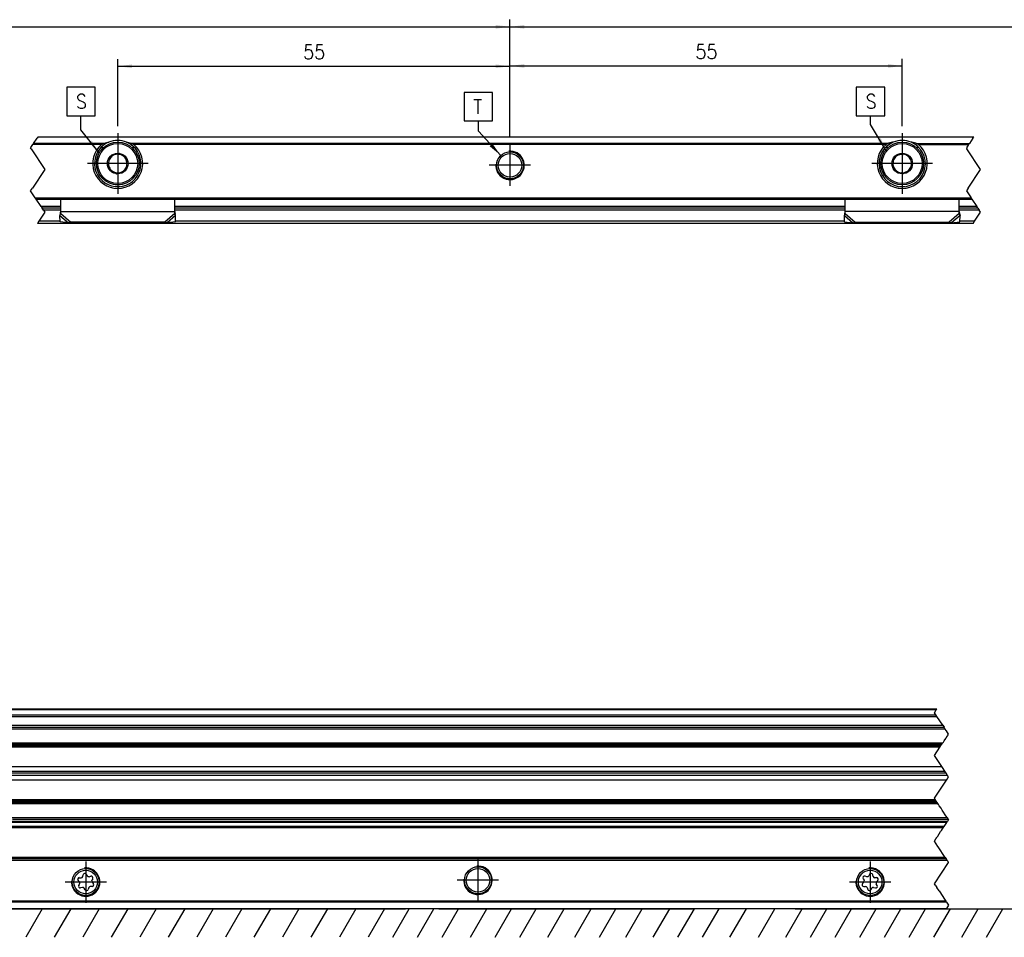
# Model space of a CAD drawing. Header units: millimetres. Extents: x -418 to 1275, y -151 to 443.
# Tile 28 of 47: x -32 to 106, y 151 to 279. Entities that reach past the tile are written whole.
import ezdxf

# ---------------------------------------------------------------- set-up
doc = ezdxf.new("R2010")
doc.units = ezdxf.units.MM
doc.linetypes.add('DOT_CENTER', pattern=[14, 12, -1, 0, -1])
doc.layers.add('1', color=7, linetype='Continuous')
doc.styles.add('CONVERTER_12', font='txt.shx', dxfattribs={"width": 0.9})
doc.dimstyles.new('ME10_DIM_41', dxfattribs={"dimtxt": 2, "dimasz": 2, "dimexe": 1, "dimexo": 1, "dimgap": 1, "dimtad": 1, "dimdsep": 46, "dimtxsty": 'CONVERTER_12', "dimsah": 1, "dimcen": 0.09, "dimclrd": 2, "dimclre": 2, "dimclrt": 2, "dimadec": 0, "dimazin": 0, "dimtfac": 1, "dimtdec": 4, "dimtix": 1, "dimtmove": 0, "dimatfit": 3, "dimfxl": 1, "dimtolj": 1, "dimtzin": 0, "dimarcsym": 0})
doc.dimstyles.new('ME10_DIM_42', dxfattribs={"dimtxt": 2, "dimasz": 2, "dimexe": 1, "dimexo": 1, "dimgap": 1, "dimtad": 1, "dimdsep": 46, "dimtxsty": 'CONVERTER_12', "dimsah": 1, "dimcen": 0.09, "dimclrd": 2, "dimclre": 2, "dimclrt": 2, "dimadec": 0, "dimazin": 0, "dimtfac": 1, "dimtdec": 4, "dimtix": 1, "dimtmove": 0, "dimatfit": 3, "dimfxl": 1, "dimtolj": 1, "dimtzin": 0, "dimarcsym": 0})
doc.dimstyles.new('ME10_DIM_43', dxfattribs={"dimtxt": 2, "dimasz": 2, "dimexe": 1, "dimexo": 1, "dimgap": 1, "dimtad": 1, "dimdsep": 46, "dimtxsty": 'CONVERTER_12', "dimsah": 1, "dimcen": 0.09, "dimclrd": 2, "dimclre": 2, "dimclrt": 2, "dimadec": 0, "dimazin": 0, "dimtfac": 1, "dimtdec": 4, "dimtix": 1, "dimtmove": 0, "dimatfit": 3, "dimfxl": 1, "dimtolj": 1, "dimtzin": 0, "dimarcsym": 0})
doc.dimstyles.new('ME10_DIM_46', dxfattribs={"dimtxt": 2, "dimasz": 2, "dimexe": 1, "dimexo": 1, "dimgap": 1, "dimtad": 1, "dimdsep": 46, "dimtxsty": 'CONVERTER_12', "dimsah": 1, "dimcen": 0.09, "dimclrd": 2, "dimclre": 2, "dimclrt": 2, "dimadec": 0, "dimazin": 0, "dimtfac": 1, "dimtdec": 4, "dimtix": 1, "dimtmove": 0, "dimatfit": 3, "dimfxl": 1, "dimtolj": 1, "dimtzin": 0, "dimarcsym": 0})
doc.dimstyles.get("Standard").update_dxf_attribs({"dimtxt": 0.18, "dimasz": 0.18, "dimexe": 0.18, "dimexo": 0.0625, "dimgap": 0.09, "dimtad": 0, "dimtih": 1, "dimtoh": 1, "dimdec": 4, "dimzin": 0, "dimdsep": 46, "dimtxsty": 'Standard', "dimcen": 0.09, "dimadec": 0, "dimazin": 0, "dimtfac": 1, "dimtdec": 4, "dimtofl": 0, "dimtmove": 0, "dimatfit": 3, "dimfxl": 1, "dimtolj": 1, "dimtzin": 0, "dimarcsym": 0})

# ---------------------------------------------------------------- blocks, each defined once
blk = doc.blocks.new('REGLA_SV2-570__7', base_point=(-194.89, 164.79))
at = {"color": 3, "linetype": 'Continuous'}
for p, q in [((96.88, 182.69), (-34.34, 182.69)), ((-34.39, 181.97), (96.82, 181.97)), ((-34.27, 181.78), (96.95, 181.78)), ((-33.44, 180.53), (97.78, 180.53)), ((-33.11, 180.04), (98.1, 180.04)), ((97.4, 177.48), (-33.81, 177.48)), ((-33.68, 177.67), (97.53, 177.67)), ((97.77, 178.02), (-33.45, 178.02)), ((-34.48, 170.1), (96.74, 170.1)), ((96.87, 169.9), (-34.35, 169.9)), ((-34.12, 169.55), (97.1, 169.55)), ((98.45, 167.53), (-32.77, 167.53)), ((98.45, 167.04), (-32.77, 167.04))]:
    blk.add_line(p, q, dxfattribs=at)
at = {"color": 7, "linetype": 'Continuous'}
for p, q in [((96.94, 182.79), (-34.27, 182.79)), ((-33.25, 180.24), (97.97, 180.24)), ((97.63, 177.82), (-33.59, 177.82)), ((-33.57, 174.74), (97.64, 174.74)), ((-33.13, 174.08), (98.08, 174.08)), ((98.28, 173.79), (-32.94, 173.79)), ((98.31, 172.84), (-32.91, 172.84)), ((98.47, 173.5), (-32.75, 173.5)), ((-34.25, 169.75), (96.97, 169.75)), ((98.58, 167.33), (-32.64, 167.33))]:
    blk.add_line(p, q, dxfattribs=at)
at = {"color": 2, "linetype": 'DOT_CENTER'}
for p, q in [((96.61, 182.29), (96.88, 182.69)), ((96.82, 181.97), (96.61, 182.29)), ((96.88, 182.69), (96.94, 182.79)), ((96.95, 181.78), (96.82, 181.97)), ((97.78, 180.53), (96.95, 181.78)), ((97.78, 180.53), (97.97, 180.24)), ((98.1, 180.04), (97.97, 180.24)), ((98.31, 179.74), (98.1, 180.04)), ((98.61, 179.29), (98.31, 179.74)), ((97.77, 178.02), (97.87, 178.18)), ((97.87, 178.18), (97.97, 178.33)), ((97.97, 178.33), (98.21, 178.69)), ((98.21, 178.69), (98.26, 178.76)), ((98.26, 178.76), (98.39, 178.95)), ((98.39, 178.95), (98.44, 179.04)), ((98.44, 179.04), (98.47, 179.07)), ((98.47, 179.07), (98.61, 179.29)), ((96.61, 176.29), (97.4, 177.48)), ((97.4, 177.48), (97.53, 177.67)), ((97.53, 177.67), (97.63, 177.82)), ((97.63, 177.82), (97.68, 177.89)), ((97.68, 177.89), (97.77, 178.02)), ((97.64, 174.74), (96.61, 176.29)), ((97.74, 174.59), (97.64, 174.74)), ((98.08, 174.08), (97.74, 174.59)), ((98.28, 173.79), (98.08, 174.08)), ((96.61, 170.29), (98.31, 172.84)), ((98.47, 173.5), (98.28, 173.79)), ((98.31, 172.84), (98.41, 172.99)), ((98.41, 172.99), (98.61, 173.29)), ((98.61, 173.29), (98.47, 173.5)), ((96.74, 170.1), (96.61, 170.29)), ((96.87, 169.9), (96.74, 170.1)), ((96.97, 169.75), (96.87, 169.9)), ((97.01, 169.68), (96.97, 169.75)), ((97.1, 169.55), (97.01, 169.68)), ((97.2, 169.4), (97.1, 169.55)), ((97.3, 169.24), (97.2, 169.4)), ((97.55, 168.88), (97.3, 169.24)), ((97.6, 168.81), (97.55, 168.88)), ((97.72, 168.62), (97.6, 168.81)), ((97.8, 168.5), (97.72, 168.62)), ((98.24, 167.84), (97.8, 168.5)), ((98.45, 167.53), (98.24, 167.84)), ((98.58, 167.33), (98.45, 167.53)), ((98.61, 167.29), (98.45, 167.04)), ((98.58, 167.33), (98.61, 167.29)), ((97.49, 165.61), (97.61, 165.79)), ((97.61, 165.79), (97.85, 166.14)), ((97.85, 166.14), (97.97, 166.32)), ((97.97, 166.32), (98.36, 166.91)), ((98.36, 166.91), (98.37, 166.93)), ((98.37, 166.93), (98.45, 167.04)), ((96.94, 164.79), (97.01, 164.89)), ((97.01, 164.89), (97.08, 164.99)), ((97.08, 164.99), (97.49, 165.61))]:
    blk.add_line(p, q, dxfattribs=at)
blk = doc.blocks.new('SOPORTE_SV2__8', base_point=(-197.89, 154.79))
at = {"color": 3, "linetype": 'Continuous'}
for p, q in [((97.85, 166.14), (-33.37, 166.14)), ((97.97, 166.32), (-33.25, 166.32)), ((98.36, 166.91), (-32.86, 166.91)), ((98.14, 161.99), (-33.07, 161.99)), ((-32.81, 161.59), (98.41, 161.59)), ((98.22, 155.87), (-33, 155.87)), ((98.32, 155.73), (-32.9, 155.73)), ((-32.9, 154.85), (98.32, 154.85))]:
    blk.add_line(p, q, dxfattribs=at)
at = {"color": 7, "linetype": 'Continuous'}
for p, q in [((98.37, 166.93), (-32.85, 166.93)), ((98.28, 161.79), (-32.94, 161.79)), ((-23.29, 159.15), (-23.03, 159.15)), ((-22.81, 159.32), (-22.73, 159.57)), ((-22.31, 159.62), (-22.18, 159.4)), ((-21.92, 159.29), (-21.66, 159.35)), ((-21.41, 159.01), (-21.54, 158.78)), ((86.63, 159.01), (86.76, 158.78)), ((87.15, 159.29), (86.89, 159.35)), ((87.53, 159.62), (87.41, 159.4)), ((88.03, 159.32), (87.96, 159.57)), ((88.52, 159.15), (88.25, 159.15)), ((-23.27, 158.56), (-23.46, 158.75)), ((-23.37, 158.06), (-23.24, 158.29)), ((-22.85, 157.78), (-23.11, 157.72)), ((-22.46, 157.45), (-22.6, 157.68)), ((-21.97, 157.76), (-22.04, 157.5)), ((-21.48, 157.93), (-21.75, 157.92)), ((-21.5, 158.51), (-21.32, 158.32)), ((86.73, 158.51), (86.54, 158.32)), ((86.71, 157.93), (86.97, 157.92)), ((87.19, 157.76), (87.27, 157.5)), ((87.69, 157.45), (87.82, 157.68)), ((88.08, 157.78), (88.34, 157.72)), ((88.59, 158.06), (88.46, 158.29)), ((88.5, 158.56), (88.68, 158.75)), ((98.28, 154.79), (-32.94, 154.79))]:
    blk.add_line(p, q, dxfattribs=at)
at = {"color": 2, "linetype": 'DOT_CENTER'}
for p, q in [((97.49, 165.61), (97.61, 165.79)), ((97.61, 165.79), (97.85, 166.14)), ((97.85, 166.14), (97.97, 166.32)), ((97.97, 166.32), (98.36, 166.91)), ((98.36, 166.91), (98.37, 166.93)), ((96.61, 164.29), (96.81, 164.59)), ((96.81, 164.59), (96.94, 164.79)), ((96.94, 164.79), (97.01, 164.89)), ((97.01, 164.89), (97.08, 164.99)), ((97.08, 164.99), (97.49, 165.61)), ((97.11, 163.54), (96.61, 164.29)), ((97.16, 163.46), (97.11, 163.54)), ((98.14, 161.99), (97.16, 163.46)), ((98.14, 161.99), (98.28, 161.79)), ((98.41, 161.59), (98.28, 161.79)), ((98.41, 161.59), (98.51, 161.44)), ((96.61, 158.29), (98.61, 161.29)), ((98.59, 161.31), (98.51, 161.44)), ((98.61, 161.29), (98.59, 161.31)), ((96.81, 157.99), (96.61, 158.29)), ((96.81, 157.99), (96.94, 157.79)), ((97.28, 157.29), (96.94, 157.79)), ((97.28, 157.29), (97.81, 156.49)), ((97.81, 156.49), (97.94, 156.29)), ((97.94, 156.29), (98.22, 155.87)), ((98.32, 155.73), (98.22, 155.87)), ((98.28, 154.79), (98.32, 154.85)), ((98.32, 155.73), (98.61, 155.29)), ((98.61, 155.29), (98.32, 154.85))]:
    blk.add_line(p, q, dxfattribs=at)
at = {"color": 7, "linetype": 'Continuous'}
for centre, radius in [((-22.39, 158.54), 1.9), ((-22.39, 158.54), 1.65), ((32.61, 158.79), 1.9), ((32.61, 158.79), 1.65), ((87.61, 158.54), 1.9), ((87.61, 158.54), 1.65)]:
    blk.add_circle(centre, radius, dxfattribs=at)
for centre, start, end in [((-23.29, 158.92), 90.5656, 223.8716), ((-23.03, 159.38), 270.5656, 343.8716), ((-22.51, 159.51), 30.1519, 163.8716), ((-21.98, 159.52), 210.1519, 283.4579), ((-21.61, 159.13), 330.5656, 103.4579), ((-21.33, 158.67), 150.5656, 223.8716), ((86.83, 159.13), 76.5421, 209.4344), ((86.56, 158.67), 316.1284, 29.4344), ((87.2, 159.52), 256.5421, 329.8481), ((87.74, 159.51), 16.1284, 149.8481), ((88.26, 159.38), 196.1284, 269.4344), ((88.51, 158.92), 316.1284, 89.4344), ((-23.17, 157.95), 150.5656, 283.8716), ((-23.44, 158.4), 330.5656, 43.8716), ((-22.8, 157.56), 30.5656, 103.8716), ((-22.26, 157.57), 210.5656, 343.8706), ((-21.74, 157.69), 90.5656, 163.8706), ((-21.49, 158.16), 270.5656, 43.8716), ((86.71, 158.16), 136.1284, 269.4344), ((86.97, 157.69), 16.1294, 89.4344), ((87.49, 157.57), 196.1294, 329.4344), ((88.02, 157.56), 76.1284, 149.4344), ((88.39, 157.95), 256.1284, 29.4344), ((88.67, 158.4), 136.1284, 209.4344)]:
    blk.add_arc(centre, 0.233, start, end, dxfattribs=at)
at = {"layer": '1', "color": 2, "linetype": 'DOT_CENTER'}
for p, q in [((32.61, 161.69), (32.61, 155.89)), ((-22.39, 161.44), (-22.39, 155.64)), ((87.61, 161.44), (87.61, 155.64)), ((35.51, 158.79), (29.71, 158.79)), ((-19.49, 158.54), (-25.29, 158.54)), ((90.51, 158.54), (84.71, 158.54))]:
    blk.add_line(p, q, dxfattribs=at)
at = {"layer": '1', "color": 30, "linetype": 'Continuous'}
for centre in [(-22.39, 158.54), (32.61, 158.79), (87.61, 158.54)]:
    blk.add_arc(centre, 2, 175, 95, dxfattribs=at)
blk = doc.blocks.new('REGLA_SV2-570mm__10', base_point=(-197.89, 154.79))
for name, p in [('REGLA_SV2-570__7', (-194.89, 164.79)), ('SOPORTE_SV2__8', (-197.89, 154.79))]:
    blk.add_blockref(name, p)
blk = doc.blocks.new('Bottom1', base_point=(-110.388, 168.787))
at = {"layer": '1', "color": 2, "linetype": 'Continuous'}
for p, q in [((-240.493, 154.787), (22.457, 154.787)), ((-28.493, 154.787), (-30.803, 150.787)), ((-24.493, 154.787), (-26.803, 150.787)), ((-20.493, 154.787), (-22.803, 150.787)), ((-16.493, 154.787), (-18.803, 150.787)), ((-12.493, 154.787), (-14.803, 150.787)), ((-8.493, 154.787), (-10.803, 150.787)), ((-4.493, 154.787), (-6.803, 150.787)), ((-0.493, 154.787), (-2.803, 150.787)), ((3.507, 154.787), (1.197, 150.787)), ((7.507, 154.787), (5.197, 150.787)), ((11.507, 154.787), (9.197, 150.787)), ((15.507, 154.787), (13.197, 150.787)), ((19.507, 154.787), (17.197, 150.787)), ((20.657, 150.787), (22.967, 154.787)), ((24.117, 150.787), (26.427, 154.787)), ((27.112, 154.787), (62.963, 154.787)), ((27.577, 150.787), (29.887, 154.787)), ((31.566, 150.787), (33.875, 154.787)), ((35.026, 150.787), (37.335, 154.787)), ((38.486, 150.787), (40.795, 154.787)), ((42.4, 150.787), (44.709, 154.787)), ((46.184, 150.787), (48.494, 154.787)), ((49.644, 150.787), (51.954, 154.787)), ((53.352, 150.787), (55.661, 154.787)), ((57.193, 150.787), (59.503, 154.787)), ((60.653, 150.787), (62.963, 154.787)), ((64.113, 150.787), (66.423, 154.787)), ((67.954, 150.787), (70.264, 154.787)), ((71.942, 150.787), (74.252, 154.787)), ((75.784, 150.787), (78.093, 154.787)), ((77.112, 154.787), (116.889, 154.787)), ((79.244, 150.787), (81.553, 154.787)), ((82.704, 150.787), (85.013, 154.787)), ((86.164, 150.787), (88.473, 154.787)), ((89.624, 150.787), (91.933, 154.787)), ((93.084, 150.787), (95.393, 154.787)), ((96.544, 150.787), (98.853, 154.787)), ((100.458, 150.787), (102.767, 154.787)), ((103.918, 150.787), (106.227, 154.787))]:
    blk.add_line(p, q, dxfattribs=at)
blk.add_blockref('REGLA_SV2-570mm__10', (-197.888, 154.787))
blk = doc.blocks.new('SOPORTE_SV2__22', base_point=(-193.4, 250.93))
at = {"color": 2, "linetype": 'DOT_CENTER'}
for p, q in [((-29.7, 262.13), (-29.21, 262.87)), ((-29.11, 263.01), (-29.21, 262.87)), ((-29.07, 263.07), (-29.11, 263.01)), ((102.01, 262.87), (101.52, 262.13)), ((102.01, 262.87), (102.11, 263.01)), ((102.11, 263.01), (102.14, 263.07)), ((-30.12, 261.5), (-30.07, 261.57)), ((-30.03, 261.37), (-30.12, 261.5)), ((-30.07, 261.57), (-29.79, 261.99)), ((-30.03, 261.37), (-28.12, 258.5)), ((-29.7, 262.13), (-29.79, 261.99)), ((101.42, 261.99), (101.1, 261.5)), ((101.1, 261.5), (101.18, 261.37)), ((103.1, 258.5), (101.18, 261.37)), ((101.42, 261.99), (101.52, 262.13)), ((-28.12, 258.5), (-29.87, 255.87)), ((101.34, 255.87), (103.1, 258.5)), ((-30.12, 255.5), (-29.87, 255.87)), ((-29.47, 254.52), (-30.12, 255.5)), ((101.34, 255.87), (101.1, 255.5)), ((101.1, 255.5), (101.75, 254.52)), ((-29.33, 254.32), (-29.47, 254.52)), ((-28.63, 253.27), (-29.33, 254.32)), ((101.75, 254.52), (101.88, 254.32)), ((101.88, 254.32), (102.58, 253.27)), ((-28.63, 253.27), (-28.5, 253.07)), ((-28.31, 252.78), (-28.5, 253.07)), ((-28.31, 252.78), (-28.12, 252.5)), ((102.72, 253.07), (102.58, 253.27)), ((102.72, 253.07), (102.91, 252.78)), ((103.1, 252.5), (102.91, 252.78)), ((-28.12, 252.5), (-28.98, 251.22)), ((102.24, 251.22), (103.1, 252.5)), ((-28.98, 251.22), (-29.17, 250.93)), ((102.05, 250.93), (102.24, 251.22))]:
    blk.add_line(p, q, dxfattribs=at)
at = {"color": 3, "linetype": 'Continuous'}
for p, q in [((102.11, 263.01), (-29.11, 263.01)), ((-20.17, 261.99), (-29.79, 261.99)), ((-19.89, 262.13), (-29.7, 262.13)), ((90.11, 262.13), (-15.91, 262.13)), ((89.83, 261.99), (-15.63, 261.99)), ((94.09, 262.13), (101.52, 262.13)), ((94.37, 261.99), (101.42, 261.99)), ((-17.54, 256.09), (-18.26, 256.09)), ((91.74, 256.09), (92.46, 256.09)), ((-29.47, 254.52), (101.75, 254.52)), ((-25.9, 253.27), (-28.63, 253.27)), ((-25.9, 252.78), (-28.31, 252.78)), ((84.1, 253.27), (-9.9, 253.27)), ((84.1, 252.78), (-9.9, 252.78)), ((102.58, 253.27), (100.1, 253.27)), ((102.91, 252.78), (100.1, 252.78)), ((-26.01, 252.03), (-24.82, 251.01)), ((-25.9, 252.58), (-9.9, 252.58)), ((-25.9, 252.29), (-24.49, 251.08)), ((-9.9, 252.29), (-11.31, 251.08)), ((-9.79, 252.03), (-10.98, 251.01)), ((83.99, 252.03), (85.18, 251.01)), ((100.1, 252.58), (84.1, 252.58)), ((84.1, 252.29), (85.51, 251.08)), ((100.1, 252.29), (98.69, 251.08)), ((100.21, 252.03), (99.02, 251.01)), ((-25.99, 251.22), (-28.98, 251.22)), ((84.01, 251.22), (-9.81, 251.22)), ((102.24, 251.22), (100.19, 251.22))]:
    blk.add_line(p, q, dxfattribs=at)
at = {"color": 7, "linetype": 'Continuous'}
for p, q in [((-29.07, 263.07), (102.14, 263.07)), ((-20.25, 261.57), (-19.89, 261.57)), ((-15.91, 261.57), (-15.55, 261.57)), ((90.11, 261.57), (89.75, 261.57)), ((94.45, 261.57), (94.09, 261.57)), ((-19.05, 260.19), (-19.1, 259.83)), ((-18.71, 260.33), (-19.05, 260.19)), ((-17.72, 260.75), (-18.05, 260.61)), ((-17.43, 260.53), (-17.72, 260.75)), ((-16.57, 259.88), (-16.86, 260.1)), ((-16.62, 259.52), (-16.57, 259.88)), ((90.77, 259.88), (91.06, 260.1)), ((90.82, 259.52), (90.77, 259.88)), ((91.63, 260.53), (91.92, 260.75)), ((91.92, 260.75), (92.25, 260.61)), ((92.91, 260.33), (93.25, 260.19)), ((93.25, 260.19), (93.3, 259.83)), ((-19.18, 259.12), (-19.23, 258.76)), ((-19.23, 258.76), (-18.94, 258.54)), ((-17.09, 258.31), (-16.75, 258.45)), ((-16.75, 258.45), (-16.7, 258.81)), ((90.95, 258.45), (90.9, 258.81)), ((91.29, 258.31), (90.95, 258.45)), ((93.43, 258.76), (93.14, 258.54)), ((93.38, 259.12), (93.43, 258.76)), ((-18.37, 258.11), (-18.08, 257.89)), ((-18.08, 257.89), (-17.75, 258.03)), ((92.28, 257.89), (91.95, 258.03)), ((92.57, 258.11), (92.28, 257.89)), ((-29.33, 254.32), (101.88, 254.32)), ((-25.9, 252.6), (-25.9, 254.32)), ((-9.9, 252.6), (-9.9, 254.32)), ((84.1, 252.6), (84.1, 254.32)), ((100.1, 252.6), (100.1, 254.32)), ((-25.9, 253.07), (-28.5, 253.07)), ((84.1, 253.07), (-9.9, 253.07)), ((102.72, 253.07), (100.1, 253.07)), ((-25.96, 252.2), (-26.01, 252.03)), ((-25.99, 251.14), (-26.01, 252.03)), ((-25.9, 252.58), (-25.9, 252.6)), ((-25.9, 252.29), (-25.9, 252.58)), ((-9.9, 252.58), (-9.9, 252.6)), ((-9.9, 252.29), (-9.9, 252.58)), ((-9.79, 252.03), (-9.84, 252.2)), ((-9.81, 251.14), (-9.79, 252.03)), ((83.99, 252.03), (84.04, 252.2)), ((84.01, 251.14), (83.99, 252.03)), ((84.1, 252.58), (84.1, 252.6)), ((84.1, 252.29), (84.1, 252.58)), ((100.1, 252.58), (100.1, 252.6)), ((100.1, 252.29), (100.1, 252.58)), ((100.16, 252.2), (100.21, 252.03)), ((100.19, 251.14), (100.21, 252.03)), ((102.05, 250.93), (-29.17, 250.93)), ((-24.82, 251.01), (-25.99, 251.14)), ((-11.31, 251.08), (-24.49, 251.08)), ((-9.81, 251.14), (-10.98, 251.01)), ((84.01, 251.14), (85.18, 251.01)), ((85.51, 251.08), (98.69, 251.08)), ((99.02, 251.01), (100.19, 251.14))]:
    blk.add_line(p, q, dxfattribs=at)
for centre, radius in [((-17.9, 259.32), 3), ((37.1, 259.07), 1.9), ((92.1, 259.32), 3), ((-17.9, 259.32), 1.45), ((37.1, 259.07), 1.65), ((92.1, 259.32), 1.45), ((-17.9, 259.32), 0.05), ((92.1, 259.32), 0.05)]:
    blk.add_circle(centre, radius, dxfattribs=at)
at = {"color": 3, "linetype": 'Continuous'}
for centre in [(-17.9, 259.32), (92.1, 259.32)]:
    blk.add_circle(centre, 2.8, dxfattribs=at)
at = {"color": 7, "linetype": 'Continuous'}
for centre, radius, start, end in [((-17.9, 259.32), 3.25, 67.3801, 112.6199), ((92.1, 259.32), 3.25, 67.3801, 112.6199), ((-17.9, 259.32), 3.5, 130.3552, 49.6448), ((-17.9, 259.32), 3.25, 136.2373, 67.3801), ((-17.9, 259.32), 3.25, 112.6199, 136.2373), ((92.1, 259.32), 3.5, 130.3552, 49.6448), ((92.1, 259.32), 3.25, 112.6199, 67.3801), ((-17.9, 259.32), 1.3, 156.839, 188.7237), ((-17.9, 259.32), 1.3, 128.7237, 156.839), ((-17.9, 259.32), 1.3, 96.839, 128.7237), ((-17.9, 259.32), 1.3, 68.7237, 96.839), ((-17.9, 259.32), 1.3, 36.839, 68.7237), ((-17.9, 259.32), 1.3, 8.7237, 36.839), ((92.1, 259.32), 1.3, 143.161, 171.2763), ((92.1, 259.32), 1.3, 111.2763, 143.161), ((92.1, 259.32), 1.3, 83.161, 111.2763), ((92.1, 259.32), 1.3, 51.2763, 83.161), ((92.1, 259.32), 1.3, 23.161, 51.2763), ((92.1, 259.32), 1.3, 351.2763, 23.161), ((-17.9, 259.32), 1.3, 188.7237, 216.839), ((-17.9, 259.32), 1.3, 216.839, 248.7237), ((-17.9, 259.32), 1.3, 276.839, 308.7237), ((-17.9, 259.32), 1.3, 308.7237, 336.839), ((-17.9, 259.32), 1.3, 336.839, 8.7237), ((92.1, 259.32), 1.3, 171.2763, 203.161), ((92.1, 259.32), 1.3, 203.161, 231.2763), ((92.1, 259.32), 1.3, 231.2763, 263.161), ((92.1, 259.32), 1.3, 291.2763, 323.161), ((92.1, 259.32), 1.3, 323.161, 351.2763), ((-17.9, 259.32), 1.3, 248.7237, 276.839), ((92.1, 259.32), 1.3, 263.161, 291.2763)]:
    blk.add_arc(centre, radius, start, end, dxfattribs=at)
for points, knots in [([(-20.17, 261.99), (-20.15, 262), (-20.1, 262.03), (-20.03, 262.07), (-19.96, 262.11), (-19.91, 262.12), (-19.89, 262.13)], [0, 0, 0, 0, 0.0733847, 0.1584419, 0.2442581, 0.3132544, 0.3132544, 0.3132544, 0.3132544]), ([(-19.89, 262.13), (-19.83, 262.15), (-19.71, 262.19), (-19.52, 262.24), (-19.34, 262.28), (-19.21, 262.31), (-19.15, 262.32)], [0, 0, 0, 0, 0.1903327, 0.3787731, 0.5717998, 0.763547, 0.763547, 0.763547, 0.763547]), ([(-16.65, 262.32), (-16.59, 262.31), (-16.46, 262.28), (-16.28, 262.24), (-16.09, 262.19), (-15.97, 262.15), (-15.91, 262.13)], [0, 0, 0, 0, 0.1913805, 0.384016, 0.5730813, 0.7635471, 0.7635471, 0.7635471, 0.7635471]), ([(-15.91, 262.13), (-15.88, 262.12), (-15.83, 262.1), (-15.77, 262.08), (-15.73, 262.05), (-15.7, 262.03), (-15.66, 262.01), (-15.64, 262), (-15.63, 261.99)], [0, 0, 0, 0, 0.0898239, 0.1547798, 0.1981746, 0.2336504, 0.2787841, 0.3133313, 0.3133313, 0.3133313, 0.3133313]), ([(90.11, 262.13), (90.08, 262.12), (90.03, 262.1), (89.98, 262.08), (89.93, 262.05), (89.9, 262.03), (89.86, 262.01), (89.84, 262), (89.83, 261.99)], [0, 0, 0, 0, 0.0898239, 0.1547798, 0.1920059, 0.2336502, 0.2752944, 0.3133312, 0.3133312, 0.3133312, 0.3133312]), ([(90.85, 262.32), (90.79, 262.31), (90.66, 262.28), (90.48, 262.24), (90.29, 262.19), (90.17, 262.15), (90.11, 262.13)], [0, 0, 0, 0, 0.1915728, 0.384016, 0.5730799, 0.7635471, 0.7635471, 0.7635471, 0.7635471]), ([(94.09, 262.13), (94.03, 262.15), (93.91, 262.19), (93.72, 262.24), (93.54, 262.28), (93.41, 262.31), (93.35, 262.32)], [0, 0, 0, 0, 0.1903329, 0.3787731, 0.5718036, 0.763547, 0.763547, 0.763547, 0.763547]), ([(94.37, 261.99), (94.35, 262), (94.3, 262.03), (94.24, 262.07), (94.16, 262.1), (94.11, 262.12), (94.09, 262.13)], [0, 0, 0, 0, 0.0733847, 0.1584419, 0.2338389, 0.3132569, 0.3132569, 0.3132569, 0.3132569]), ([(-26.01, 252.03), (-26, 252.05), (-25.98, 252.09), (-25.95, 252.16), (-25.93, 252.22), (-25.91, 252.27), (-25.9, 252.29)], [0, 0, 0, 0, 0.0660342, 0.1356749, 0.2077706, 0.2833141, 0.2833141, 0.2833141, 0.2833141]), ([(-25.96, 252.2), (-25.95, 252.23), (-25.93, 252.3), (-25.92, 252.4), (-25.9, 252.5), (-25.9, 252.57), (-25.9, 252.6)], [0, 0, 0, 0, 0.1008027, 0.2105795, 0.3123659, 0.4089226, 0.4089226, 0.4089226, 0.4089226]), ([(-9.9, 252.6), (-9.9, 252.57), (-9.9, 252.5), (-9.88, 252.4), (-9.87, 252.3), (-9.85, 252.23), (-9.84, 252.2)], [0, 0, 0, 0, 0.0965567, 0.1983431, 0.3081199, 0.4089226, 0.4089226, 0.4089226, 0.4089226]), ([(-9.79, 252.03), (-9.8, 252.05), (-9.82, 252.09), (-9.85, 252.16), (-9.87, 252.22), (-9.89, 252.27), (-9.9, 252.29)], [0, 0, 0, 0, 0.0660342, 0.1356749, 0.2077706, 0.2833141, 0.2833141, 0.2833141, 0.2833141]), ([(83.99, 252.03), (84, 252.05), (84.02, 252.09), (84.05, 252.16), (84.07, 252.22), (84.09, 252.27), (84.1, 252.29)], [0, 0, 0, 0, 0.0660342, 0.1356749, 0.2077706, 0.2833141, 0.2833141, 0.2833141, 0.2833141]), ([(84.04, 252.2), (84.05, 252.23), (84.07, 252.3), (84.08, 252.4), (84.1, 252.51), (84.1, 252.57), (84.1, 252.6)], [0, 0, 0, 0, 0.1008027, 0.2105795, 0.3198852, 0.4089225, 0.4089225, 0.4089225, 0.4089225]), ([(100.1, 252.6), (100.1, 252.57), (100.1, 252.5), (100.12, 252.4), (100.13, 252.3), (100.15, 252.23), (100.16, 252.2)], [0, 0, 0, 0, 0.1026304, 0.1983419, 0.3081187, 0.4089214, 0.4089214, 0.4089214, 0.4089214]), ([(100.21, 252.03), (100.2, 252.05), (100.18, 252.09), (100.15, 252.16), (100.13, 252.22), (100.11, 252.27), (100.1, 252.29)], [0, 0, 0, 0, 0.0660342, 0.1356749, 0.2077706, 0.2833141, 0.2833141, 0.2833141, 0.2833141]), ([(-24.49, 251.08), (-24.51, 251.07), (-24.57, 251.06), (-24.65, 251.04), (-24.74, 251.02), (-24.79, 251.01), (-24.82, 251.01)], [0, 0, 0, 0, 0.0858283, 0.1715137, 0.2588192, 0.3386073, 0.3386073, 0.3386073, 0.3386073]), ([(-10.98, 251.01), (-11.01, 251.01), (-11.07, 251.02), (-11.15, 251.04), (-11.23, 251.06), (-11.29, 251.07), (-11.31, 251.08)], [0, 0, 0, 0, 0.083534, 0.1670936, 0.252779, 0.3386073, 0.3386073, 0.3386073, 0.3386073]), ([(85.18, 251.01), (85.21, 251.01), (85.27, 251.02), (85.35, 251.04), (85.43, 251.06), (85.49, 251.07), (85.51, 251.08)], [0, 0, 0, 0, 0.083534, 0.1670936, 0.2491987, 0.3386073, 0.3386073, 0.3386073, 0.3386073]), ([(98.69, 251.08), (98.71, 251.07), (98.77, 251.06), (98.85, 251.04), (98.94, 251.02), (98.99, 251.01), (99.02, 251.01)], [0, 0, 0, 0, 0.0858283, 0.1715137, 0.2588192, 0.3386073, 0.3386073, 0.3386073, 0.3386073])]:
    blk.add_open_spline(points, degree=3, knots=knots, dxfattribs=at)
at = {"layer": '1', "color": 2, "linetype": 'DOT_CENTER'}
for p, q in [((-17.9, 263.57), (-17.9, 255.07)), ((-17.9, 263.32), (-17.9, 255.32)), ((92.1, 263.57), (92.1, 255.07)), ((92.1, 263.32), (92.1, 255.32)), ((37.1, 261.97), (37.1, 256.17)), ((-13.65, 259.32), (-22.15, 259.32)), ((-13.9, 259.32), (-21.9, 259.32)), ((40, 259.07), (34.2, 259.07)), ((96.35, 259.32), (87.85, 259.32)), ((96.1, 259.32), (88.1, 259.32))]:
    blk.add_line(p, q, dxfattribs=at)
at = {"layer": '1', "color": 30, "linetype": 'Continuous'}
blk.add_arc((37.1, 259.07), 2, 175, 95, dxfattribs=at)
blk.add_arc((37.1, 259.07), 2, 175, 95, dxfattribs=at)
blk = doc.blocks.new('*D105')
at = {"layer": '1', "color": 2, "linetype": 'Continuous'}
for p, q in [((37.1, 262.97), (37.1, 279.49)), ((203.1, 264.57), (203.1, 279.49)), ((37.1, 278.49), (203.1, 278.49))]:
    blk.add_line(p, q, dxfattribs=at)
at = {"layer": '1', "color": 2}
for points in [[(39.1, 278.76), (39.1, 278.23), (37.1, 278.49)], [(201.1, 278.23), (201.1, 278.76), (203.1, 278.49)]]:
    blk.add_solid(points, dxfattribs=at)
at = {"layer": '1', "color": 2, "insert": (121.3, 279.49), "char_height": 2, "attachment_point": 7, "rotation": 0.0001, "line_spacing_factor": 0.60024, "style": 'CONVERTER_12'}
blk.add_mtext('275', dxfattribs=at)
blk = doc.blocks.new('*D106')
at = {"layer": '1', "color": 2, "linetype": 'Continuous'}
for p, q in [((37.1, 262.97), (37.1, 274.01)), ((92.1, 264.57), (92.1, 274.01)), ((37.1, 273.01), (92.1, 273.01))]:
    blk.add_line(p, q, dxfattribs=at)
at = {"layer": '1', "color": 2}
for points in [[(39.1, 273.27), (39.1, 272.74), (37.1, 273.01)], [(90.1, 272.74), (90.1, 273.27), (92.1, 273.01)]]:
    blk.add_solid(points, dxfattribs=at)
at = {"layer": '1', "color": 2, "insert": (63.1, 274.01), "char_height": 2, "attachment_point": 7, "rotation": 0.0001, "line_spacing_factor": 0.60024, "style": 'CONVERTER_12'}
blk.add_mtext('55', dxfattribs=at)
blk = doc.blocks.new('*D107')
at = {"layer": '1', "color": 2, "linetype": 'Continuous'}
for p, q in [((-130.9, 264.57), (-130.9, 279.5)), ((37.1, 262.97), (37.1, 279.5)), ((-130.9, 278.5), (37.1, 278.5))]:
    blk.add_line(p, q, dxfattribs=at)
at = {"layer": '1', "color": 2}
for points in [[(-128.9, 278.76), (-128.9, 278.23), (-130.9, 278.5)], [(35.1, 278.23), (35.1, 278.76), (37.1, 278.5)]]:
    blk.add_solid(points, dxfattribs=at)
at = {"layer": '1', "color": 2, "insert": (-54.12, 279.5), "char_height": 2, "attachment_point": 7, "rotation": 0.0001, "line_spacing_factor": 0.60024, "style": 'CONVERTER_12'}
blk.add_mtext('275', dxfattribs=at)
blk = doc.blocks.new('*D110')
at = {"layer": '1', "color": 2, "linetype": 'Continuous'}
for p, q in [((-17.9, 264.57), (-17.9, 273.96)), ((37.1, 262.97), (37.1, 273.96)), ((-17.9, 272.96), (37.1, 272.96))]:
    blk.add_line(p, q, dxfattribs=at)
at = {"layer": '1', "color": 2}
for points in [[(-15.9, 273.22), (-15.9, 272.7), (-17.9, 272.96)], [(35.1, 272.7), (35.1, 273.22), (37.1, 272.96)]]:
    blk.add_solid(points, dxfattribs=at)
at = {"layer": '1', "color": 2, "insert": (8.1, 273.96), "char_height": 2, "attachment_point": 7, "rotation": 0.0001, "line_spacing_factor": 0.60024, "style": 'CONVERTER_12'}
blk.add_mtext('55', dxfattribs=at)
blk = doc.blocks.new('Top1', base_point=(-105.9, 257))
at = {"layer": '1', "color": 2}
for points in [[(-25.057, 270.025), (-25.057, 266.025), (-21.057, 266.025), (-21.057, 270.025)], [(30.665, 269.286), (30.665, 265.286), (34.665, 265.286), (34.665, 269.286)], [(85.669, 270.025), (85.669, 266.025), (89.669, 266.025), (89.669, 270.025)]]:
    blk.add_lwpolyline(points, close=True, dxfattribs=at)
for points in [[(-21.951, 262.221), (-21.54, 262.55), (-20.496, 260.823)], [(88.641, 262.621), (89.095, 262.888), (89.883, 261.031)], [(34.25, 261.746), (34.636, 262.105), (35.805, 260.461)]]:
    blk.add_solid(points, dxfattribs=at)
blk.add_blockref('SOPORTE_SV2__22', (-193.4, 250.929))
at = {"layer": '1', "color": 2, "style": 'CONVERTER_12', "width": 0.9}
for s, p in [('S', (-23.757, 267.025)), ('T', (31.965, 266.286)), ('S', (86.969, 267.025))]:
    blk.add_text(s, height=2, dxfattribs=at).set_placement(p)
at = {"layer": '1'}
for base, p1, p2, dimstyle, picture, middle in [((-130.9, 278.495), (37.1, 261.971), (-130.9, 263.571), 'ME10_DIM_43', '*D107', (-51.717, 280.495)), ((37.1, 278.493), (203.1, 263.571), (37.1, 261.971), 'ME10_DIM_41', '*D105', (123.705, 280.493)), ((-17.9, 272.96), (37.1, 261.971), (-17.9, 263.571), 'ME10_DIM_46', '*D110', (9.6, 274.96)), ((37.1, 273.006), (92.1, 263.571), (37.1, 261.971), 'ME10_DIM_42', '*D106', (64.6, 275.006))]:
    dim = blk.add_linear_dim(base=base, p1=p1, p2=p2, dimstyle=dimstyle, dxfattribs=at)
    dim.commit()
    dim.dimension.update_dxf_attribs({"geometry": picture, "text_midpoint": middle, "text_rotation": 0.00014})
at = {"layer": '1', "color": 2, "linetype": 'Continuous', "has_arrowhead": 0}
for points in [[(-20.496, 260.823), (-23.057, 264.025), (-23.057, 266.025)], [(35.805, 260.461), (32.665, 263.836), (32.665, 265.286)], [(89.883, 261.031), (87.669, 264.789), (87.669, 266.025)]]:
    blk.add_leader(points, dimstyle='Standard', dxfattribs=at)

msp = doc.modelspace()

# ---------------------------------------------------------------- block references
for name, p in [('Top1', (-105.9, 257)), ('Bottom1', (-110.39, 168.79))]:
    msp.add_blockref(name, p)

doc.saveas('drawing.dxf')
